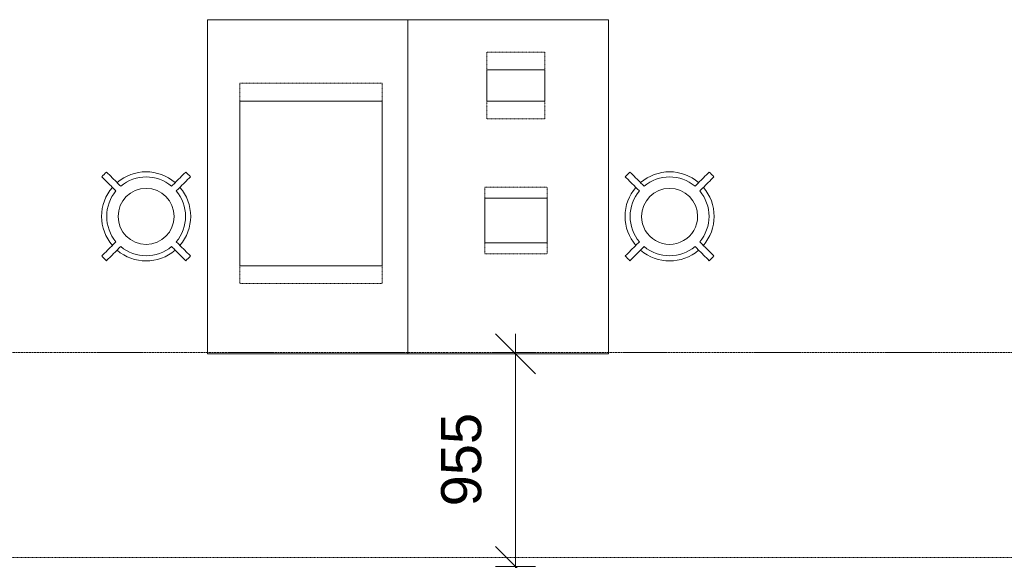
# Model space of a CAD drawing. Header units: millimetres. Extents: x -281 to 121694, y -16481 to 65128.
# Tile 18 of 256: x 19022 to 23442, y 9067 to 11495. Entities that reach past the tile are written whole.
import ezdxf

# ---------------------------------------------------------------- set-up
doc = ezdxf.new("R2010")
doc.units = ezdxf.units.MM
doc.linetypes.add('Grid Line', pattern=[12, 6, -2, 2, -2])
doc.linetypes.add('NLRS_Dash-0_6mm_Space-0_6mm_cpz', pattern=[1.2, 0.6, -0.6])
for name, color, linetype, lineweight in [('A--L$01A__Algemeen', 7, 'Continuous', 5), ('A--L$07A__Stramien', 1, 'Continuous', 5), ('A--L82__LosseGebruikersInvent', 1, 'Continuous', 5), ('A--L8__LosseInventaris', 1, 'Continuous', 5), ('A--LD30__DetailPenMiddel', 3, 'NLRS_Dash-0_6mm_Space-0_6mm_cpz', 5), ('A--M$01A__Algemeen', 1, 'Continuous', 5), ('A--M$01A__Algemeen-100', 1, 'Continuous', 5)]:
    doc.layers.add(name, color=color, linetype=linetype, lineweight=lineweight)
doc.styles.add('Arial_2', font='arial.ttf', dxfattribs={"height": 180})
doc.dimstyles.new('1_8mm', dxfattribs={"dimscale": 304.8, "dimtxt": 183.646692, "dimasz": 0.590551, "dimexe": 0.295276, "dimexo": 0.0625, "dimgap": 0.328084, "dimtad": 1, "dimdec": 0, "dimzin": 0, "dimdsep": 46, "dimtxsty": 'Arial_2', "dimblk1": 'OBLIQUE', "dimblk2": 'OBLIQUE', "dimsah": 1, "dimcen": 0.09, "dimdle": 0.295276, "dimazin": 0, "dimtfac": 1, "dimtdec": 4, "dimtix": 1, "dimtmove": 0, "dimatfit": 3, "dimfxl": 0.295276, "dimfxlon": 1, "dimtvp": 1, "dimtolj": 1, "dimtzin": 0, "dimarcsym": 2})

# ---------------------------------------------------------------- blocks, each defined once
blk = doc.blocks.new('NLRS_82_FU_UN_lab en spoel tafels_gen_kad - labtafel zonder onderkast dxbxh 900x1500x950-49224559-L_80_ 13')
at = {"layer": 'A--L$01A__Algemeen'}
for p, q in [((750, 262.7), (-750, 262.7)), ((-750, 262.7), (-750, -637.3)), ((750, -637.3), (750, 262.7)), ((-750, -637.3), (750, -637.3))]:
    blk.add_line(p, q, dxfattribs=at)
blk = doc.blocks.new('NLRS_82_FU_UN_lab en spoel tafels_gen_kad - labtafel zonder onderkast dxbxh 900x1500x950-V268-L_80_ 13')
at = {"layer": 'A--L$01A__Algemeen'}
for p, q in [((750, 637.3), (-750, 637.3)), ((-750, 637.3), (-750, -262.7)), ((750, -262.7), (750, 637.3)), ((-750, -262.7), (750, -262.7))]:
    blk.add_line(p, q, dxfattribs=at)
blk = doc.blocks.new('NLRS_82_FU_LB_kruk za_emeco_cpz - NLRS_82_FU_LB_kruk za_emeco_cpz_776 hoog-V360-L_80_ 13')
at = {"layer": 'A--L82__LosseGebruikersInvent'}
for radius, start, end in [(266.9, 131.7779, 138.2221), (200, 49.3282, 130.6718), (177.1, 49.8587, 130.1413), (266.9, 41.7779, 48.2221), (200, 139.3153, 180), (177.1, 139.8587, 180), (125.7, 360, 180), (177.1, 360, 40.1413), (200, 360, 40.6847), (200, 180, 220.6847), (125.7, 180, 360), (177.1, 319.8587, 360), (200, 319.3153, 360), (177.1, 180, 220.1413), (200, 229.3282, 310.6718), (177.1, 229.8587, 310.1413), (266.9, 221.7779, 228.2221), (266.9, 311.7779, 318.2221)]:
    blk.add_arc((0, 0), radius, start, end, dxfattribs=at)
for points, knots in [([(-199, 177.8), (-194.8, 173.6), (-182.1, 160.8), (-165.1, 143.9), (-150.2, 129), (-141.8, 120.5), (-137.5, 116.3), (-135.4, 114.2)], [-1, -1, -1, -1, -0.8, -0.4, -0.2, -0.1, 0, 0, 0, 0]), ([(-114.2, 135.4), (-118.4, 139.6), (-131.2, 152.4), (-152.4, 173.6), (-169.3, 190.5), (-177.8, 199)], [-1, -1, -1, -1, -0.8, -0.4, 0, 0, 0, 0]), ([(177.8, 199), (173.6, 194.8), (160.8, 182.1), (143.9, 165.1), (129, 150.2), (120.5, 141.8), (116.3, 137.5), (114.2, 135.4)], [-1, -1, -1, -1, -0.8, -0.4, -0.2, -0.1, 0, 0, 0, 0]), ([(135.4, 114.2), (139.6, 118.4), (152.4, 131.2), (173.6, 152.4), (190.5, 169.3), (199, 177.8)], [-1, -1, -1, -1, -0.8, -0.4, 0, 0, 0, 0]), ([(-135.4, -114.2), (-139.6, -118.4), (-152.4, -131.2), (-173.6, -152.4), (-190.5, -169.3), (-199, -177.8)], [-1, -1, -1, -1, -0.8, -0.4, 0, 0, 0, 0]), ([(186.3, -165.1), (177.8, -156.6), (165.1, -143.9), (150.2, -129), (141.8, -120.5), (137.5, -116.3), (135.4, -114.2)], [-0.8, -0.8, -0.8, -0.8, -0.4, -0.2, -0.1, 0, 0, 0, 0]), ([(-177.8, -199), (-173.6, -194.8), (-160.8, -182.1), (-143.9, -165.1), (-129, -150.2), (-120.5, -141.8), (-116.3, -137.5), (-114.2, -135.4)], [-1, -1, -1, -1, -0.8, -0.4, -0.2, -0.1, 0, 0, 0, 0]), ([(114.2, -135.4), (118.4, -139.6), (131.2, -152.4), (152.4, -173.6), (169.3, -190.5), (177.8, -199)], [-1, -1, -1, -1, -0.8, -0.4, 0, 0, 0, 0])]:
    blk.add_open_spline(points, degree=3, knots=knots, dxfattribs=at)
blk.add_open_spline([(199, -177.8), (194.8, -173.6), (190.6, -169.4), (186.4, -165.1)], degree=3, dxfattribs=at)
blk = doc.blocks.new('NLRS_82_FU_LB_kruk za_emeco_cpz - NLRS_82_FU_LB_kruk za_emeco_cpz_776 hoog-51084104-L_80_ 13')
at = {"layer": 'A--L82__LosseGebruikersInvent'}
for radius, start, end in [(266.9, 131.7779, 138.2221), (200, 49.3282, 130.6718), (177.1, 49.8587, 130.1413), (266.9, 41.7779, 48.2221), (200, 139.3153, 180), (177.1, 139.8587, 180), (125.7, 360, 180), (177.1, 360, 40.1413), (200, 0, 40.6847), (177.1, 180, 220.1413), (125.7, 180, 360), (177.1, 319.8587, 360), (200, 180, 220.6847), (200, 319.3153, 360), (200, 229.3282, 310.6718), (177.1, 229.8587, 310.1413), (266.9, 221.7779, 228.2221), (266.9, 311.7779, 318.2221)]:
    blk.add_arc((0, 0), radius, start, end, dxfattribs=at)
for points, knots in [([(-199, 177.8), (-194.8, 173.6), (-182.1, 160.8), (-165.1, 143.9), (-150.2, 129), (-141.8, 120.5), (-137.5, 116.3), (-135.4, 114.2)], [-1, -1, -1, -1, -0.8, -0.4, -0.2, -0.1, 0, 0, 0, 0]), ([(-114.2, 135.4), (-118.4, 139.6), (-131.2, 152.4), (-152.4, 173.6), (-169.3, 190.5), (-177.8, 199)], [-1, -1, -1, -1, -0.8, -0.4, 0, 0, 0, 0]), ([(177.8, 199), (173.6, 194.8), (160.8, 182.1), (143.9, 165.1), (129, 150.2), (120.5, 141.8), (116.3, 137.5), (114.2, 135.4)], [-1, -1, -1, -1, -0.8, -0.4, -0.2, -0.1, 0, 0, 0, 0]), ([(135.4, 114.2), (139.6, 118.4), (152.4, 131.2), (173.6, 152.4), (190.5, 169.3), (199, 177.8)], [-1, -1, -1, -1, -0.8, -0.4, 0, 0, 0, 0]), ([(-135.4, -114.2), (-139.6, -118.4), (-152.4, -131.2), (-173.6, -152.4), (-190.5, -169.3), (-199, -177.8)], [-1, -1, -1, -1, -0.8, -0.4, 0, 0, 0, 0]), ([(199, -177.8), (194.8, -173.6), (182.1, -160.8), (165.1, -143.9), (150.2, -129), (141.8, -120.5), (137.5, -116.3), (135.4, -114.2)], [-1, -1, -1, -1, -0.8, -0.4, -0.2, -0.1, 0, 0, 0, 0]), ([(-177.8, -199), (-173.6, -194.8), (-160.8, -182.1), (-143.9, -165.1), (-129, -150.2), (-120.5, -141.8), (-116.3, -137.5), (-114.2, -135.4)], [-1, -1, -1, -1, -0.8, -0.4, -0.2, -0.1, 0, 0, 0, 0]), ([(114.2, -135.4), (118.4, -139.6), (131.2, -152.4), (152.4, -173.6), (169.3, -190.5), (177.8, -199)], [-1, -1, -1, -1, -0.8, -0.4, 0, 0, 0, 0])]:
    blk.add_open_spline(points, degree=3, knots=knots, dxfattribs=at)
blk = doc.blocks.new('NLRS_82_SE_LB_laboratorium apparaat space reservation_gen_cpz - lab apparaat_tafelniveau-57700847-L_80_ 13')
at = {"layer": 'A--L8__LosseInventaris', "linetype": 'NLRS_Dash-0_6mm_Space-0_6mm_cpz'}
for p, q in [((-450, 320), (450, 320)), ((-450, 320), (-450, -320)), ((450, 320), (450, -320)), ((-450, -320), (450, -320))]:
    blk.add_line(p, q, dxfattribs=at)
at = {"layer": 'A--L8__LosseInventaris'}
for p, q in [((370, 320), (-370, 320)), ((-370, 320), (-370, -320)), ((370, -320), (370, 320)), ((-370, -320), (370, -320))]:
    blk.add_line(p, q, dxfattribs=at)
blk = doc.blocks.new('NLRS_82_SE_LB_laboratorium apparaat space reservation_gen_cpz - lab apparaat_tafelniveau-57700850-L_80_ 13')
at = {"layer": 'A--L8__LosseInventaris', "linetype": 'NLRS_Dash-0_6mm_Space-0_6mm_cpz'}
for p, q in [((-150, 130), (150, 130)), ((-150, 130), (-150, -130)), ((150, 130), (150, -130)), ((-150, -130), (150, -130))]:
    blk.add_line(p, q, dxfattribs=at)
at = {"layer": 'A--L8__LosseInventaris'}
for p, q in [((70, 130), (-70, 130)), ((-70, 130), (-70, -130)), ((70, -130), (70, 130)), ((-70, -130), (70, -130))]:
    blk.add_line(p, q, dxfattribs=at)
blk = doc.blocks.new('NLRS_82_SE_LB_laboratorium apparaat space reservation_gen_cpz - lab apparaat_tafelniveau-57700851-L_80_ 13')
at = {"layer": 'A--L8__LosseInventaris', "linetype": 'NLRS_Dash-0_6mm_Space-0_6mm_cpz'}
for p, q in [((-150, 140), (150, 140)), ((-150, 140), (-150, -140)), ((150, 140), (150, -140)), ((-150, -140), (150, -140))]:
    blk.add_line(p, q, dxfattribs=at)
at = {"layer": 'A--L8__LosseInventaris'}
for p, q in [((100, 140), (-100, 140)), ((-100, 140), (-100, -140)), ((100, -140), (100, 140)), ((-100, -140), (100, -140))]:
    blk.add_line(p, q, dxfattribs=at)
blk = doc.blocks.new('DIMBLOCK138-L_80_ 13')
at = {"layer": 'A--M$01A__Algemeen-100'}
for p, q in [((21247.7, 9995.2), (21157.7, 10085.2)), ((21247.7, 10085.2), (21247.7, 8950)), ((21247.7, 9995.2), (21157.7, 9995.2)), ((21247.7, 9995.2), (21337.7, 9905.2)), ((21247.7, 9995.2), (21337.7, 9995.2)), ((21247.7, 9040), (21157.7, 9130)), ((21247.7, 9040), (21157.7, 9040)), ((21247.7, 9040), (21337.7, 8950)), ((21247.7, 9040), (21337.7, 9040))]:
    blk.add_line(p, q, dxfattribs=at)
at = {"layer": 'A--M$01A__Algemeen-100', "color": 0, "insert": (20914, 9309.9), "char_height": 180, "width": 498.389, "attachment_point": 1, "rotation": 90, "line_spacing_factor": 0.941778, "style": 'Arial_2'}
blk.add_mtext('955', dxfattribs=at)
blk = doc.blocks.new('_Oblique')
at = {"color": 0, "linetype": 'ByBlock', "lineweight": -2}
blk.add_line((-0.5, -0.5), (0.5, 0.5), dxfattribs=at)

msp = doc.modelspace()

# ---------------------------------------------------------------- linework, layer by layer
at = {"layer": 'A--L$07A__Stramien', "linetype": 'Grid Line'}
msp.add_line((100373, 10000), (-281.1, 10000), dxfattribs=at)
at = {"layer": 'A--LD30__DetailPenMiddel'}
msp.add_line((24350, 9080), (17250, 9080), dxfattribs=at)

# ---------------------------------------------------------------- block references
at = {"layer": 'A--L82__LosseGebruikersInvent'}
for name, p, rotation in [('NLRS_82_FU_UN_lab en spoel tafels_gen_kad - labtafel zonder onderkast dxbxh 900x1500x950-V268-L_80_ 13', (20502.1, 10745.2), 89.99999999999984), ('NLRS_82_FU_UN_lab en spoel tafels_gen_kad - labtafel zonder onderkast dxbxh 900x1500x950-49224559-L_80_ 13', (21027.5, 10745.2), 89.9999999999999), ('NLRS_82_FU_LB_kruk za_emeco_cpz - NLRS_82_FU_LB_kruk za_emeco_cpz_776 hoog-51084104-L_80_ 13', (21939.6, 10612), 180)]:
    msp.add_blockref(name, p, dxfattribs=dict(at, rotation=rotation))
msp.add_blockref('NLRS_82_FU_LB_kruk za_emeco_cpz - NLRS_82_FU_LB_kruk za_emeco_cpz_776 hoog-V360-L_80_ 13', (19590, 10612), dxfattribs=at)
at = {"layer": 'A--L8__LosseInventaris', "linetype": 'NLRS_Dash-0_6mm_Space-0_6mm_cpz', "rotation": 269.9999999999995}
for name, p in [('NLRS_82_SE_LB_laboratorium apparaat space reservation_gen_cpz - lab apparaat_tafelniveau-57700850-L_80_ 13', (21250, 11200)), ('NLRS_82_SE_LB_laboratorium apparaat space reservation_gen_cpz - lab apparaat_tafelniveau-57700847-L_80_ 13', (20330, 10760)), ('NLRS_82_SE_LB_laboratorium apparaat space reservation_gen_cpz - lab apparaat_tafelniveau-57700851-L_80_ 13', (21250, 10593.2))]:
    msp.add_blockref(name, p, dxfattribs=at)

# ---------------------------------------------------------------- dimensions: what is measured, and where the dimension line sits
at = {"layer": 'A--M$01A__Algemeen'}
dim = msp.add_linear_dim(base=(21247.7, 9040), p1=(21337.7, 9995.2), p2=(21337.7, 9040), angle=90, dimstyle='1_8mm', override={"dimpost": '<>', "dimfxl": 955.220389}, dxfattribs=at)
dim.commit()
dim.dimension.update_dxf_attribs({"geometry": 'DIMBLOCK138-L_80_ 13', "text_midpoint": (21055.8, 9517.6)})

doc.saveas('drawing.dxf')
